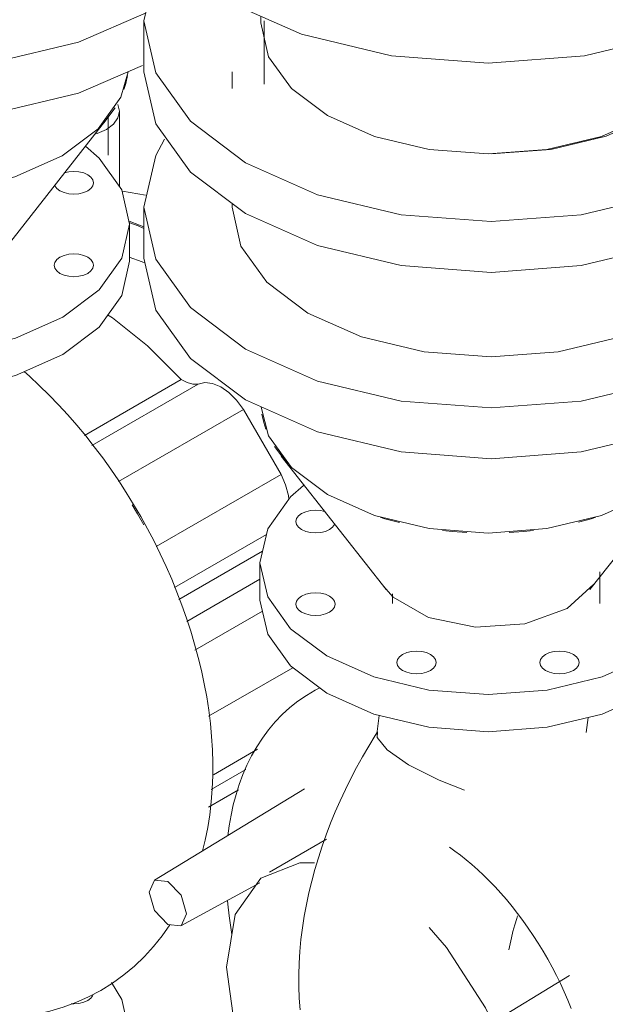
# Model space of a CAD drawing. Header units: metres. Extents: x -54598 to 1827199, y -329446 to -256744.
# Tile 237 of 256: x 197500 to 197782, y -304614 to -304140. Entities that reach past the tile are written whole.
import ezdxf

# ---------------------------------------------------------------- set-up
doc = ezdxf.new("R2010")
doc.units = ezdxf.units.M
for name, color, linetype, lineweight in [('A-GENM', 13, 'Continuous', 20), ('M-EQPM', 7, 'Continuous', 20), ('P-PIPE', 7, 'Continuous', 20)]:
    doc.layers.add(name, color=color, linetype=linetype, lineweight=lineweight)

# ---------------------------------------------------------------- blocks, each defined once
blk = doc.blocks.new('ìáß_ß_Stratos_GIGA_Wilo - Stratos GIGA 100_3-33_22-V258-aks33')
at = {"layer": 'A-GENM', "color": 1}
blk.add_line((19778.01, -9505.64), (19750.51, -9521.52), dxfattribs=at)
for points in [[(19730.46, -9503.96, 0), (19731.09, -9499.11, 0), (19731.98, -9493.99, 0), (19733.08, -9488.95, 0), (19734.4, -9484, 0), (19735.93, -9479.16, 0), (19737.69, -9474.43, 0), (19739.69, -9469.82, 0), (19741.91, -9465.34, 0), (19744.39, -9461.01, 0), (19747.1, -9456.84, 0), (19750.06, -9452.85, 0), (19753.26, -9449.06, 0), (19756.7, -9445.48, 0), (19760.37, -9442.14, 0), (19764.25, -9439.06, 0), (19768.35, -9436.25, 0), (19772.62, -9433.72, 0), (19774.74, -9432.66, 0)], [(19896, -9587.14, 0), (19894.38, -9583.15, 0), (19892.66, -9579.17, 0), (19890.82, -9575.19, 0), (19888.88, -9571.23, 0), (19886.84, -9567.3, 0), (19884.7, -9563.41, 0), (19882.47, -9559.56, 0), (19880.15, -9555.78, 0), (19877.76, -9552.05, 0), (19875.29, -9548.41, 0), (19872.75, -9544.84, 0), (19870.16, -9541.37, 0), (19867.51, -9538, 0), (19864.81, -9534.73, 0), (19862.08, -9531.58, 0), (19859.32, -9528.55, 0), (19856.54, -9525.66, 0), (19853.74, -9522.89, 0), (19850.95, -9520.27, 0), (19848.16, -9517.8, 0), (19845.39, -9515.48, 0), (19842.65, -9513.31, 0), (19839.95, -9511.31, 0), (19837.3, -9509.46, 0)], [(19772.29, -9516.96, 0), (19765.15, -9517, 0), (19746.34, -9524.37, 0), (19734.06, -9541.83, 0), (19729.8, -9567.3, 0)], [(19730.23, -9535.11, 0), (19730.38, -9536.9, 0), (19731.02, -9542.5, 0), (19731.83, -9548.13, 0), (19732.43, -9551.58, 0)], [(19858.15, -9594.12, 0), (19854.68, -9586.91, 0), (19835.86, -9557.82, 0), (19827.48, -9548.22, 0)], [(19729.8, -9567.3, 0), (19734.06, -9597.69, 0), (19746.34, -9629.33, 0), (19765.15, -9658.42, 0), (19788.23, -9681.44, 0), (19812.79, -9695.62, 0), (19835.86, -9699.25, 0), (19854.68, -9691.88, 0), (19866.95, -9674.41, 0), (19871.22, -9648.95, 0)]]:
    blk.add_polyline3d(points, dxfattribs=at)
at = {"layer": 'M-EQPM', "color": 1}
for p, q in [((19781.94, -9353.88), (19780.99, -9355.2)), ((19745.91, -9372.34), (19745.91, -9390.3)), ((19909.91, -9391.95), (19909.91, -9376.74)), ((19809.91, -9387.23), (19809.91, -9391.95)), ((19803.44, -9445.91), (19802.27, -9454.9)), ((19903.21, -9454.08), (19904.14, -9446.92)), ((19695.06, -9525.34), (19767.34, -9481.32)), ((19701.51, -9525.92), (19695.15, -9525.29)), ((19745.9, -9526.54), (19707.8, -9547.39)), ((19701.51, -9546.71), (19707.8, -9547.39)), ((19895.24, -9571.25), (19836.48, -9606.99))]:
    blk.add_line(p, q, dxfattribs=at)
for points in [[(19766.91, -9335.02, 0), (19760.65, -9340.59, 0), (19749.66, -9355.9, 0), (19745.91, -9372.34, 0), (19749.66, -9388.78, 0), (19760.65, -9404.1, 0), (19778.13, -9417.25, 0), (19800.91, -9427.34, 0), (19827.44, -9433.69, 0), (19855.91, -9435.85, 0), (19884.38, -9433.69, 0), (19910.91, -9427.34, 0), (19933.69, -9417.25, 0)], [(19780.99, -9355.2, 0), (19779.48, -9356.34, 0), (19777.51, -9357.21, 0), (19775.22, -9357.75, 0), (19772.76, -9357.94, 0), (19770.3, -9357.75, 0), (19768.01, -9357.21, 0), (19766.04, -9356.34, 0), (19764.53, -9355.2, 0), (19763.58, -9353.88, 0), (19763.26, -9352.46, 0), (19763.58, -9351.04, 0), (19764.53, -9349.71, 0)], [(19764.53, -9349.71, 0), (19766.04, -9348.58, 0), (19768.01, -9347.71, 0), (19770.3, -9347.16, 0), (19772.76, -9346.97, 0), (19775.22, -9347.16, 0), (19777.51, -9347.71, 0)], [(19764.53, -9389.48, 0), (19766.04, -9388.35, 0), (19768.01, -9387.48, 0), (19770.3, -9386.93, 0), (19772.76, -9386.74, 0), (19775.22, -9386.93, 0), (19777.51, -9387.48, 0), (19779.48, -9388.35, 0), (19780.99, -9389.48, 0), (19781.94, -9390.81, 0), (19782.26, -9392.23, 0), (19781.94, -9393.65, 0), (19780.99, -9394.97, 0)], [(19933.69, -9435.21, 0), (19910.91, -9445.3, 0), (19884.38, -9451.65, 0), (19855.91, -9453.81, 0), (19827.44, -9451.65, 0), (19800.91, -9445.3, 0), (19778.13, -9435.21, 0), (19760.65, -9422.06, 0), (19749.66, -9406.74, 0), (19745.91, -9390.3, 0)], [(19780.99, -9394.97, 0), (19779.48, -9396.1, 0), (19777.51, -9396.98, 0), (19775.22, -9397.52, 0), (19772.76, -9397.71, 0), (19770.3, -9397.52, 0), (19768.01, -9396.98, 0), (19766.04, -9396.1, 0), (19764.53, -9394.97, 0), (19763.58, -9393.65, 0), (19763.26, -9392.23, 0), (19763.58, -9390.81, 0), (19764.53, -9389.48, 0)], [(19826.22, -9425.1, 0), (19823.93, -9425.65, 0), (19821.47, -9425.83, 0), (19819.01, -9425.65, 0), (19816.72, -9425.1, 0), (19814.75, -9424.23, 0), (19813.24, -9423.09, 0), (19812.29, -9421.77, 0), (19811.97, -9420.35, 0), (19812.29, -9418.93, 0), (19813.24, -9417.61, 0), (19814.75, -9416.47, 0), (19816.72, -9415.6, 0)], [(19816.72, -9415.6, 0), (19819.01, -9415.05, 0), (19821.47, -9414.86, 0), (19823.93, -9415.05, 0), (19826.22, -9415.6, 0), (19828.19, -9416.47, 0), (19829.69, -9417.61, 0), (19830.64, -9418.93, 0), (19830.97, -9420.35, 0), (19830.64, -9421.77, 0), (19829.69, -9423.09, 0), (19828.19, -9424.23, 0), (19826.22, -9425.1, 0)], [(19895.1, -9425.1, 0), (19892.81, -9425.65, 0), (19890.35, -9425.83, 0), (19887.89, -9425.65, 0), (19885.6, -9425.1, 0), (19883.63, -9424.23, 0), (19882.12, -9423.09, 0), (19881.17, -9421.77, 0), (19880.85, -9420.35, 0), (19881.17, -9418.93, 0), (19882.12, -9417.61, 0), (19883.63, -9416.47, 0), (19885.6, -9415.6, 0)], [(19885.6, -9415.6, 0), (19887.89, -9415.05, 0), (19890.35, -9414.86, 0), (19892.81, -9415.05, 0), (19895.1, -9415.6, 0), (19897.07, -9416.47, 0), (19898.58, -9417.61, 0), (19899.53, -9418.93, 0), (19899.85, -9420.35, 0), (19899.53, -9421.77, 0), (19898.58, -9423.09, 0), (19897.07, -9424.23, 0), (19895.1, -9425.1, 0)], [(19765.35, -9587.91, 0), (19764.92, -9582.28, 0), (19764.69, -9576.64, 0), (19764.66, -9570.99, 0), (19764.83, -9565.34, 0), (19765.18, -9559.67, 0), (19765.72, -9554.01, 0), (19766.43, -9548.34, 0), (19767.31, -9542.68, 0), (19768.35, -9537.02, 0), (19769.56, -9531.38, 0), (19770.92, -9525.74, 0), (19772.44, -9520.12, 0), (19774.11, -9514.53, 0), (19775.93, -9508.96, 0), (19777.89, -9503.41, 0), (19780, -9497.91, 0), (19782.24, -9492.44, 0), (19784.61, -9487.01, 0), (19787.12, -9481.63, 0), (19789.76, -9476.3, 0), (19792.52, -9471.03, 0), (19795.4, -9465.82, 0), (19798.41, -9460.68, 0), (19801.53, -9455.61, 0), (19802.67, -9453.83, 0)], [(19802.67, -9453.83, 0), (19802.49, -9456.59, 0), (19807.21, -9462.51, 0), (19817.64, -9469.69, 0)], [(19817.64, -9469.69, 0), (19832.39, -9477.05, 0), (19844.51, -9481.91, 0)], [(19695.06, -9525.34, 0), (19692.51, -9531.12, 0), (19695.15, -9539.99, 0), (19701.51, -9546.71, 0)], [(19707.88, -9547.34, 0), (19710.52, -9541.51, 0), (19707.88, -9532.64, 0), (19701.51, -9525.92, 0)], [(19865.97, -9558.95, 0), (19866.52, -9556.06, 0), (19867.18, -9553.08, 0), (19867.93, -9550.04, 0), (19868.78, -9546.94, 0), (19869.74, -9543.78, 0), (19870.17, -9542.5, 0)]]:
    blk.add_polyline3d(points, dxfattribs=at)
blk = doc.blocks.new('ADSK_СтальСварка_Переход_ГОСТ173781 - Исполнение 2-V259-aks33')
at = {"layer": 'P-PIPE', "color": 1}
for p, q in [((19756.19, -9320.89), (19806.73, -9385.22)), ((19905.09, -9385.22), (19955.63, -9320.89)), ((19777.91, -9339.15), (19778.48, -9339.48)), ((19906.88, -9382.64), (19894.09, -9394.39))]:
    blk.add_line(p, q, dxfattribs=at)
for points in [[(19746.89, -9300.7, 0), (19747.76, -9304.66, 0), (19748.78, -9307.87, 0)], [(19963.04, -9307.87, 0), (19964.06, -9304.66, 0), (19964.93, -9300.7, 0)], [(19752.91, -9316.24, 0), (19758.34, -9323.48, 0), (19759.54, -9324.79, 0)], [(19952.28, -9324.79, 0), (19953.47, -9323.48, 0), (19958.9, -9316.24, 0)], [(19803.91, -9350.41, 0), (19806.2, -9351.1, 0), (19813.15, -9352.97, 0)], [(19899.54, -9352.76, 0), (19905.62, -9351.1, 0), (19907.9, -9350.41, 0)], [(19833.9, -9356.7, 0), (19838.78, -9357.22, 0), (19845.64, -9357.72, 0)], [(19866.18, -9357.72, 0), (19873.04, -9357.22, 0), (19877.91, -9356.7, 0)], [(19894.09, -9394.39, 0), (19873.74, -9401.77, 0), (19849.86, -9403.32, 0), (19827.18, -9398.74, 0), (19810.19, -9388.93, 0), (19805.58, -9383.64, 0)]]:
    blk.add_polyline3d(points, dxfattribs=at)
blk = doc.blocks.new('Tecofi_DI6240_ Компенсатор металлический фланцевый - Компенсатор металлический фланцевый_DI 6240-V264-aks33')
at = {"layer": 'P-PIPE', "color": 10, "lineweight": 9}
for p, q in [((19747.96, -9111.14), (19747.96, -9141.59)), ((19966.96, -9130.72), (19966.96, -9124.66)), ((19732.46, -9135.64), (19732.46, -9143.68)), ((19933.46, -9156.66), (19934.89, -9155.85)), ((19732.46, -9199.09), (19732.46, -9200.96))]:
    blk.add_line(p, q, dxfattribs=at)
for points in [[(19934.89, -9155.85, 0), (19952.29, -9142.75, 0), (19963.23, -9127.51, 0), (19965.48, -9121.48, 0)], [(19945.85, -9251.99, 0), (19919.96, -9263.46, 0), (19889.82, -9270.67, 0), (19857.46, -9273.13, 0), (19825.11, -9270.67, 0), (19794.96, -9263.46, 0), (19769.08, -9251.99, 0), (19749.21, -9237.04, 0), (19736.72, -9219.64, 0), (19732.46, -9200.96, 0)], [(19971.63, -9230.33, 0), (19965.72, -9237.04, 0), (19945.85, -9251.99, 0)]]:
    blk.add_polyline3d(points, dxfattribs=at)
blk = doc.blocks.new('VM_Фланец_ГОСТ 332591 - VM_Фланец_ГОСТ 33259-2015 2-V265-aks33')
at = {"layer": 'P-PIPE'}
blk.add_line((19689.96, -9200.96), (19689.96, -9225.45), dxfattribs=at)
for points in [[(19699.97, -9168.05, 0), (19695.67, -9175.93, 0), (19689.96, -9200.96, 0), (19695.67, -9225.99, 0), (19712.41, -9249.31, 0), (19739.02, -9269.34, 0), (19773.71, -9284.71, 0), (19814.11, -9294.37, 0), (19857.46, -9297.67, 0), (19900.82, -9294.37, 0), (19941.21, -9284.71, 0), (19971.14, -9271.97, 0)], [(19970.68, -9296.71, 0), (19941.21, -9309.2, 0), (19900.82, -9318.87, 0), (19857.46, -9322.16, 0), (19814.11, -9318.87, 0), (19773.71, -9309.2, 0), (19739.02, -9293.84, 0), (19712.41, -9273.81, 0), (19695.67, -9250.48, 0), (19689.96, -9225.45, 0)]]:
    blk.add_polyline3d(points, dxfattribs=at)
blk = doc.blocks.new('VM_Фланец_ГОСТ 332591 - VM_Фланец_ГОСТ 33259-2015 2-V266-aks33')
at = {"layer": 'P-PIPE'}
blk.add_line((19689.96, -9111.14), (19689.96, -9135.64), dxfattribs=at)
for points in [[(19699.22, -9079.47, 0), (19695.67, -9086.12, 0), (19689.96, -9111.14, 0), (19695.67, -9136.17, 0), (19712.41, -9159.5, 0), (19739.02, -9179.53, 0), (19773.71, -9194.89, 0), (19814.11, -9204.56, 0), (19857.46, -9207.85, 0), (19900.82, -9204.56, 0), (19941.21, -9194.89, 0), (19956.94, -9188.94, 0)], [(19966.52, -9123.07, 0), (19964.68, -9127.73, 0), (19953.59, -9143.19, 0), (19935.95, -9156.46, 0)], [(19961.61, -9211.36, 0), (19941.21, -9219.39, 0), (19900.82, -9229.05, 0), (19857.46, -9232.35, 0), (19814.11, -9229.05, 0), (19773.71, -9219.39, 0), (19739.02, -9204.02, 0), (19712.41, -9183.99, 0), (19695.67, -9160.67, 0), (19689.96, -9135.64, 0)], [(19935.95, -9156.46, 0), (19912.96, -9166.64, 0), (19886.19, -9173.05, 0), (19857.46, -9175.23, 0)]]:
    blk.add_polyline3d(points, dxfattribs=at)
blk = doc.blocks.new('VM_Фланец_ГОСТ 332591 - VM_Фланец_ГОСТ 33259-2015-V269-aks33')
at = {"layer": 'P-PIPE'}
for p, q in [((19786.18, -8951.54), (19787.39, -8950.99)), ((19924.54, -8951.03), (19925.75, -8951.59)), ((19840.11, -8964.1), (19834.41, -8964.65)), ((19877.41, -8964.65), (19871.71, -8964.1)), ((19675.91, -9001.39), (19675.91, -9027.52))]:
    blk.add_line(p, q, dxfattribs=at)
for points in [[(19687.48, -8964.77, 0), (19682.04, -8974.5, 0), (19675.91, -9001.39, 0), (19682.04, -9028.29, 0), (19700.02, -9053.36, 0), (19728.63, -9074.88, 0), (19765.91, -9091.39, 0), (19809.32, -9101.78, 0), (19855.91, -9105.32, 0), (19902.5, -9101.78, 0), (19945.91, -9091.39, 0), (19956.85, -9087.43, 0)], [(19961.44, -9111.7, 0), (19945.91, -9117.52, 0), (19902.5, -9127.9, 0), (19855.91, -9131.45, 0), (19809.32, -9127.9, 0), (19765.91, -9117.52, 0), (19728.63, -9101.01, 0), (19700.02, -9079.48, 0), (19682.04, -9054.42, 0), (19675.91, -9027.52, 0)]]:
    blk.add_polyline3d(points, dxfattribs=at)
blk = doc.blocks.new('ìáß_ß_Stratos_GIGA_Wilo - Stratos GIGA 100_3-33_22-V276-aks33')
at = {"layer": 'A-GENM', "color": 1}
for p, q in [((19661.39, -9310.95), (19708, -9284.04)), ((19716.14, -9286.21), (19664.94, -9315.77)), ((19677.77, -9333.19), (19738.01, -9298.41)), ((19738.01, -9298.41), (19756.09, -9329.72)), ((19756.09, -9329.72), (19695.82, -9364.52)), ((19704.71, -9384.29), (19749.02, -9358.71)), ((19706.79, -9390.02), (19747.2, -9366.7)), ((19745.91, -9380.3), (19710.65, -9400.66)), ((19714.59, -9414.43), (19747.13, -9395.64)), ((19721.14, -9446.35), (19761.76, -9422.9)), ((19744.8, -9462.21), (19723.51, -9474.51)), ((19722.41, -9481.63), (19739.17, -9471.95)), ((19735.59, -9481.82), (19721.17, -9490.14))]:
    blk.add_line(p, q, dxfattribs=at)
for points in [[(19672.48, -9252.8, 0), (19674.77, -9254.33, 0), (19691.78, -9267.68, 0), (19708, -9284.04, 0)], [(19718.24, -9511.23, 0), (19719.51, -9506.11, 0), (19720.75, -9499.97, 0), (19721.72, -9493.8, 0), (19722.45, -9487.58, 0), (19722.93, -9481.34, 0), (19723.18, -9475.06, 0), (19723.21, -9468.76, 0), (19723.03, -9462.44, 0), (19722.63, -9456.1, 0), (19722.03, -9449.74, 0), (19721.24, -9443.38, 0), (19720.25, -9437.02, 0), (19719.07, -9430.65, 0), (19717.71, -9424.29, 0), (19716.17, -9417.93, 0), (19714.45, -9411.59, 0), (19712.57, -9405.26, 0), (19710.51, -9398.96, 0), (19708.29, -9392.69, 0), (19705.91, -9386.45, 0), (19703.37, -9380.25, 0), (19700.68, -9374.1, 0), (19697.84, -9368, 0), (19694.85, -9361.96, 0), (19691.71, -9355.98, 0), (19688.44, -9350.07, 0), (19685.03, -9344.24, 0), (19681.49, -9338.49, 0), (19677.82, -9332.83, 0), (19674.03, -9327.27, 0), (19670.11, -9321.8, 0), (19666.07, -9316.45, 0), (19661.92, -9311.2, 0), (19657.66, -9306.07, 0), (19653.29, -9301.07, 0), (19648.81, -9296.2, 0), (19644.23, -9291.47, 0), (19639.55, -9286.88, 0), (19634.77, -9282.44, 0), (19632.2, -9280.17, 0)], [(19708, -9284.04, 0), (19710.84, -9285.47, 0), (19713.59, -9286.21, 0), (19716.14, -9286.21, 0)], [(19716.14, -9286.21, 0), (19719.38, -9285.43, 0), (19723.07, -9285.87, 0), (19727, -9287.52, 0), (19730.95, -9290.27, 0), (19734.69, -9293.97, 0), (19738.01, -9298.41, 0)], [(19756.09, -9329.72, 0), (19758.29, -9334.82, 0), (19759.64, -9339.92, 0), (19759.91, -9341.82, 0)], [(19684.37, -9344.42, 0), (19686.93, -9348.79, 0), (19689.94, -9354.09, 0)], [(19669.23, -9578.45, 0), (19674.91, -9574.91, 0), (19680.32, -9570.98, 0), (19685.43, -9566.72, 0), (19690.23, -9562.14, 0), (19694.68, -9557.28, 0), (19698.78, -9552.18, 0), (19702.53, -9546.87, 0)], [(19669.23, -9578.45, 0), (19663.32, -9581.6, 0), (19657.22, -9584.32, 0), (19650.97, -9586.61, 0), (19644.61, -9588.47, 0), (19638.17, -9589.9, 0), (19631.71, -9590.91, 0), (19627.77, -9591.32, 0)]]:
    blk.add_polyline3d(points, dxfattribs=at)
at = {"layer": 'M-EQPM', "color": 1}
for p, q in [((19679.6, -9193.14), (19690.7, -9195.1)), ((19683.07, -9227.01), (19683.07, -9209.04)), ((19665.39, -9580.86), (19664.44, -9582.19))]:
    blk.add_line(p, q, dxfattribs=at)
for points in [[(19484.07, -9171.72, 0), (19477.8, -9177.29, 0), (19466.81, -9192.61, 0), (19463.07, -9209.04, 0), (19466.81, -9225.48, 0), (19477.8, -9240.8, 0), (19495.28, -9253.95, 0), (19518.07, -9264.04, 0), (19544.6, -9270.39, 0), (19573.07, -9272.55, 0), (19601.54, -9270.39, 0), (19628.07, -9264.04, 0), (19650.85, -9253.95, 0)], [(19650.85, -9253.95, 0), (19668.33, -9240.8, 0), (19679.32, -9225.48, 0), (19683.07, -9209.04, 0), (19679.32, -9192.61, 0), (19668.33, -9177.29, 0), (19661.84, -9171.55, 0)], [(19651.56, -9184.38, 0), (19653.76, -9183.86, 0), (19656.22, -9183.67, 0), (19658.67, -9183.86, 0), (19660.97, -9184.41, 0), (19662.93, -9185.28, 0), (19664.44, -9186.42, 0), (19665.39, -9187.74, 0), (19665.72, -9189.16, 0), (19665.39, -9190.58, 0), (19664.44, -9191.9, 0)], [(19664.44, -9191.9, 0), (19662.93, -9193.04, 0), (19660.97, -9193.91, 0), (19658.67, -9194.46, 0), (19656.22, -9194.64, 0), (19653.76, -9194.46, 0), (19651.47, -9193.91, 0), (19649.5, -9193.04, 0), (19647.99, -9191.9, 0), (19647.04, -9190.58, 0)], [(19682.8, -9207.61, 0), (19687.9, -9209.56, 0), (19689.93, -9210.42, 0)], [(19689.95, -9211.14, 0), (19687.19, -9209.96, 0), (19682.72, -9208.24, 0)], [(19689.95, -9211.14, 0), (19687.19, -9209.96, 0), (19682.72, -9208.24, 0)], [(19650.85, -9271.91, 0), (19628.07, -9282.01, 0), (19601.54, -9288.35, 0), (19573.07, -9290.51, 0), (19544.6, -9288.35, 0), (19518.07, -9282.01, 0), (19495.28, -9271.91, 0), (19477.8, -9258.76, 0), (19466.81, -9243.44, 0), (19463.07, -9227.01, 0)], [(19664.44, -9231.67, 0), (19662.93, -9232.81, 0), (19660.97, -9233.68, 0), (19658.67, -9234.23, 0), (19656.22, -9234.41, 0), (19653.76, -9234.23, 0), (19651.47, -9233.68, 0), (19649.5, -9232.81, 0), (19647.99, -9231.67, 0), (19647.04, -9230.35, 0), (19646.72, -9228.93, 0), (19647.04, -9227.51, 0), (19647.99, -9226.18, 0)], [(19647.99, -9226.18, 0), (19649.5, -9225.05, 0), (19651.47, -9224.18, 0), (19653.76, -9223.63, 0), (19656.22, -9223.44, 0), (19658.67, -9223.63, 0), (19660.97, -9224.18, 0), (19662.93, -9225.05, 0), (19664.44, -9226.18, 0), (19665.39, -9227.51, 0), (19665.72, -9228.93, 0), (19665.39, -9230.35, 0), (19664.44, -9231.67, 0)], [(19683.07, -9227.01, 0), (19679.32, -9243.44, 0), (19668.33, -9258.76, 0), (19650.85, -9271.91, 0)], [(19690.54, -9227.85, 0), (19689.21, -9227.29, 0), (19682.92, -9224.97, 0)], [(19650.85, -9644.24, 0), (19668.33, -9631.08, 0), (19679.32, -9615.77, 0), (19683.07, -9599.33, 0), (19679.32, -9582.89, 0), (19674.37, -9574.59, 0)], [(19664.44, -9582.19, 0), (19662.93, -9583.32, 0), (19660.97, -9584.19, 0), (19658.67, -9584.74, 0), (19656.22, -9584.93, 0), (19654.95, -9584.88, 0)]]:
    blk.add_polyline3d(points, dxfattribs=at)
blk = doc.blocks.new('ADSK_СтальСварка_Переход_ГОСТ173781 - Исполнение 2-V277-aks33')
at = {"layer": 'P-PIPE', "color": 1}
for p, q in [((19473.35, -9157.59), (19523.89, -9221.92)), ((19622.24, -9221.92), (19672.79, -9157.59)), ((19624.04, -9219.34), (19611.25, -9231.09))]:
    blk.add_line(p, q, dxfattribs=at)
for points in [[(19464.05, -9137.4, 0), (19464.91, -9141.37, 0), (19465.94, -9144.57, 0)], [(19680.32, -9144.21, 0), (19681.22, -9141.37, 0), (19682.08, -9137.4, 0)], [(19470.07, -9152.94, 0), (19475.5, -9160.18, 0), (19476.7, -9161.49, 0)], [(19669.43, -9161.49, 0), (19670.63, -9160.18, 0), (19676.06, -9152.94, 0)], [(19521.07, -9187.11, 0), (19523.35, -9187.8, 0), (19530.3, -9189.68, 0)], [(19615.83, -9189.68, 0), (19622.78, -9187.8, 0), (19625.06, -9187.11, 0)], [(19551.06, -9193.41, 0), (19555.94, -9193.92, 0), (19562.8, -9194.42, 0)], [(19583.33, -9194.42, 0), (19590.2, -9193.92, 0), (19595.07, -9193.41, 0)], [(19611.25, -9231.09, 0), (19590.9, -9238.47, 0), (19567.02, -9240.02, 0), (19544.34, -9235.44, 0), (19527.34, -9225.63, 0), (19522.74, -9220.34, 0)]]:
    blk.add_polyline3d(points, dxfattribs=at)
blk = doc.blocks.new('VM_Фланец_ГОСТ 332591 - VM_Фланец_ГОСТ 33259-2015 2-V283-aks33')
at = {"layer": 'P-PIPE'}
blk.add_line((19407.12, -9037.66), (19407.12, -9062.15), dxfattribs=at)
for points in [[(19417.13, -9004.76, 0), (19412.83, -9012.63, 0), (19407.12, -9037.66, 0), (19412.83, -9062.69, 0), (19429.56, -9086.01, 0), (19456.18, -9106.04, 0), (19490.87, -9121.41, 0), (19531.27, -9131.07, 0), (19574.62, -9134.37, 0), (19617.97, -9131.07, 0), (19658.37, -9121.41, 0), (19691.08, -9107.16, 0)], [(19689.33, -9132.61, 0), (19658.37, -9145.9, 0), (19617.97, -9155.57, 0), (19574.62, -9158.86, 0), (19531.27, -9155.57, 0), (19490.87, -9145.9, 0), (19456.18, -9130.54, 0), (19429.56, -9110.51, 0), (19412.83, -9087.18, 0), (19407.12, -9062.15, 0)]]:
    blk.add_polyline3d(points, dxfattribs=at)
blk = doc.blocks.new('ADSK_Полипропилен_Отвод - Универсальный-V324-aks33')
at = {"layer": 'P-PIPE', "color": 150}
blk.add_line((19678.2, -9189.35), (19678.2, -9154.65), dxfattribs=at)
for points in [[(19671.9, -9163.43, 0), (19675.32, -9160.86, 0), (19677.47, -9157.86, 0), (19678.2, -9154.65, 0), (19677.47, -9151.44, 0)], [(19666.18, -9165.79, 0), (19667.45, -9165.4, 0), (19671.9, -9163.43, 0)], [(19678.2, -9189.35, 0), (19678.19, -9190.11, 0), (19678.15, -9190.9, 0)]]:
    blk.add_polyline3d(points, dxfattribs=at)
blk = doc.blocks.new('asfdf')
at = {"layer": 'P-PIPE', "color": 1}
blk.add_line((432664.77, 81896.24), (432664.77, 81893.08), dxfattribs=at)
at = {"layer": 'P-PIPE', "color": 150}
blk.add_line((432591.06, 81829.25), (432591.06, 81848.63), dxfattribs=at)
at = {"layer": 'P-PIPE', "color": 1}
for points in [[(432696.84, 81848.38, 0), (432679.44, 81861.47, 0), (432668.5, 81876.72, 0), (432664.77, 81893.08, 0)], [(432600.68, 81869.49, 0), (432597.2, 81857.29, 0), (432586.26, 81842.04, 0), (432568.86, 81828.95, 0)], [(432851.7, 81848.38, 0), (432829.02, 81838.33, 0), (432802.61, 81832.02, 0), (432774.27, 81829.86, 0), (432745.93, 81832.02, 0), (432719.52, 81838.33, 0), (432696.84, 81848.38, 0)], [(432568.86, 81828.95, 0), (432546.18, 81818.9, 0), (432519.77, 81812.58, 0), (432491.43, 81810.43, 0), (432463.09, 81812.58, 0), (432436.68, 81818.9, 0), (432414, 81828.95, 0)], [(432696.84, 81665.65, 0), (432679.44, 81678.74, 0), (432668.5, 81693.99, 0), (432664.87, 81707.74, 0)], [(432851.7, 81665.65, 0), (432829.02, 81655.6, 0), (432802.61, 81649.28, 0), (432774.27, 81647.13, 0), (432745.93, 81649.28, 0), (432719.52, 81655.6, 0), (432696.84, 81665.65, 0)]]:
    blk.add_polyline3d(points, dxfattribs=at)
at = {"layer": 'M-EQPM', "color": 1}
for name in ['ìáß_ß_Stratos_GIGA_Wilo - Stratos GIGA 100_3-33_22-V276-aks33', 'ìáß_ß_Stratos_GIGA_Wilo - Stratos GIGA 100_3-33_22-V258-aks33']:
    blk.add_blockref(name, (412918.36, 91005.12), dxfattribs=at)
at = {"layer": 'P-PIPE'}
for name in ['VM_Фланец_ГОСТ 332591 - VM_Фланец_ГОСТ 33259-2015-V269-aks33', 'VM_Фланец_ГОСТ 332591 - VM_Фланец_ГОСТ 33259-2015 2-V283-aks33', 'VM_Фланец_ГОСТ 332591 - VM_Фланец_ГОСТ 33259-2015 2-V266-aks33', 'VM_Фланец_ГОСТ 332591 - VM_Фланец_ГОСТ 33259-2015 2-V265-aks33']:
    blk.add_blockref(name, (412918.36, 91005.12), dxfattribs=at)
at = {"layer": 'P-PIPE', "color": 1}
for name in ['Tecofi_DI6240_ Компенсатор металлический фланцевый - Компенсатор металлический фланцевый_DI 6240-V264-aks33', 'ADSK_СтальСварка_Переход_ГОСТ173781 - Исполнение 2-V277-aks33', 'ADSK_СтальСварка_Переход_ГОСТ173781 - Исполнение 2-V259-aks33']:
    blk.add_blockref(name, (412918.36, 91005.12), dxfattribs=at)
at = {"layer": 'P-PIPE', "color": 150}
blk.add_blockref('ADSK_Полипропилен_Отвод - Универсальный-V324-aks33', (412918.36, 91005.12), dxfattribs=at)

msp = doc.modelspace()

# ---------------------------------------------------------------- block references
at = {"color": 5, "lineweight": 30}
msp.add_blockref('asfdf', (-235048.77, -386034.09), dxfattribs=at)

doc.saveas('drawing.dxf')
